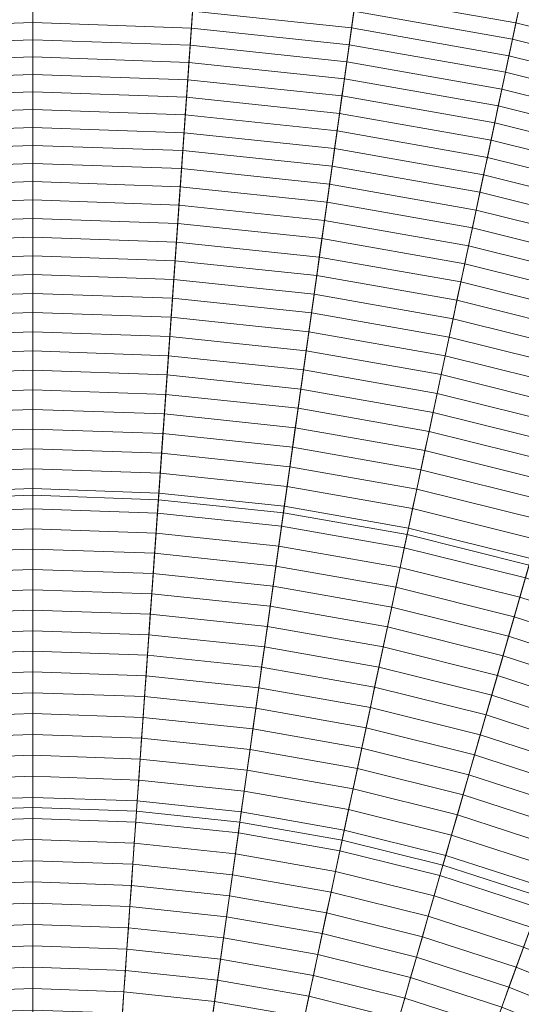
# Model space of a CAD drawing. Header units: centimetres. Extents: x -21.9 to 23.1, y -23 to 22.
# Tile 155 of 191: x 0.5 to 3.9, y 8.2 to 14.8. Entities that reach past the tile are written whole.
import ezdxf

# ---------------------------------------------------------------- set-up
doc = ezdxf.new("R2010")
doc.units = ezdxf.units.CM
doc.header["$LTSCALE"] = 2.54
doc.layers.add('Lucido design-1', color=7, linetype='Continuous')

# ---------------------------------------------------------------- blocks, each defined once
blk = doc.blocks.new('Gruppo-2-1')
at = {"color": 5, "linetype": 'Continuous', "lineweight": 9}
for points in [[(0.5828, 21.98, -1001.3271), (-0.9861, 21.9252, -1001.3271), (-0.2613, 11.5605, -1001.3271), (0.5828, 11.59, -1001.3271)], [(2.1516, 21.9252, -1001.3271), (0.5828, 21.98, -1001.3271), (0.5828, 11.59, -1001.3271), (1.4268, 11.5605, -1001.3271)], [(3.7128, 21.7611, -1001.3271), (2.1516, 21.9252, -1001.3271), (1.4268, 11.5605, -1001.3271), (2.2668, 11.4722, -1001.3271)], [(5.2587, 21.4885, -1001.3271), (3.7128, 21.7611, -1001.3271), (2.2668, 11.4722, -1001.3271), (3.0985, 11.3256, -1001.3271)], [(0.5828, 9.49, -940.4271), (-0.1148, 9.4656, -940.4271), (-0.9591, 21.5391, -940.4271), (0.5828, 21.593, -940.4271)], [(0.5828, 21.593, -1001.3271), (-0.9591, 21.5391, -1001.3271), (-0.2613, 11.5605, -1001.3271), (0.5828, 11.59, -1001.3271)], [(0.5828, 9.49, -940.4271), (-0.1148, 9.4656, -940.4271), (-0.9591, 21.5391, -940.4271), (0.5828, 21.593, -940.4271)], [(1.2803, 9.4656, -940.4271), (0.5828, 9.49, -940.4271), (0.5828, 21.593, -940.4271), (2.1246, 21.5391, -940.4271)], [(2.1246, 21.5391, -1001.3271), (0.5828, 21.593, -1001.3271), (0.5828, 11.59, -1001.3271), (1.4268, 11.5605, -1001.3271)], [(1.2803, 9.4656, -940.4271), (0.5828, 9.49, -940.4271), (0.5828, 21.593, -940.4271), (2.1246, 21.5391, -940.4271)], [(1.9745, 9.3927, -940.4271), (1.2803, 9.4656, -940.4271), (2.1246, 21.5391, -940.4271), (3.6589, 21.3779, -940.4271)], [(1.9745, 9.3927, -940.4271), (1.2803, 9.4656, -940.4271), (2.1246, 21.5391, -940.4271), (3.6589, 21.3779, -940.4271)], [(3.6589, 21.3779, -1001.3271), (2.1246, 21.5391, -1001.3271), (1.4268, 11.5605, -1001.3271), (2.2668, 11.4722, -1001.3271)], [(6.7818, 21.1088, -1001.3271), (5.2587, 21.4885, -1001.3271), (3.0985, 11.3256, -1001.3271), (3.918, 11.1213, -1001.3271)], [(2.6619, 9.2715, -940.4271), (1.9745, 9.3927, -940.4271), (3.6589, 21.3779, -940.4271), (5.1782, 21.11, -940.4271)], [(2.6619, 9.2715, -940.4271), (1.9745, 9.3927, -940.4271), (3.6589, 21.3779, -940.4271), (5.1782, 21.11, -940.4271)], [(5.1782, 21.11, -1001.3271), (3.6589, 21.3779, -1001.3271), (2.2668, 11.4722, -1001.3271), (3.0985, 11.3256, -1001.3271)], [(0.5828, 11.59, -1010.9271), (-0.2613, 11.5605, -1010.9271), (-0.9303, 21.1284, -1010.9271), (0.5828, 21.1812, -1010.9271)], [(1.4268, 11.5605, -1010.9271), (0.5828, 11.59, -1010.9271), (0.5828, 21.1812, -1010.9271), (2.0959, 21.1284, -1010.9271)], [(2.2668, 11.4722, -1010.9271), (1.4268, 11.5605, -1010.9271), (2.0959, 21.1284, -1010.9271), (3.6016, 20.9701, -1010.9271)], [(3.3391, 9.1026, -940.4271), (2.6619, 9.2715, -940.4271), (5.1782, 21.11, -940.4271), (6.6752, 20.7367, -940.4271)], [(3.3391, 9.1026, -940.4271), (2.6619, 9.2715, -940.4271), (5.1782, 21.11, -940.4271), (6.6752, 20.7367, -940.4271)], [(6.6752, 20.7367, -1001.3271), (5.1782, 21.11, -1001.3271), (3.0985, 11.3256, -1001.3271), (3.918, 11.1213, -1001.3271)], [(3.0985, 11.3256, -1010.9271), (2.2668, 11.4722, -1010.9271), (3.6016, 20.9701, -1010.9271), (5.0926, 20.7072, -1010.9271)], [(4.003, 8.8869, -940.4271), (3.3391, 9.1026, -940.4271), (6.6752, 20.7367, -940.4271), (8.1424, 20.26, -940.4271)], [(4.003, 8.8869, -940.4271), (3.3391, 9.1026, -940.4271), (6.6752, 20.7367, -940.4271), (8.1424, 20.26, -940.4271)], [(3.918, 11.1213, -1010.9271), (3.0985, 11.3256, -1010.9271), (5.0926, 20.7072, -1010.9271), (6.5617, 20.3409, -1010.9271)], [(3.853, 14.8751, -932.8132), (2.7718, 15.0657, -932.8132), (2.7563, 14.9558, -932.9065), (3.8299, 14.7665, -932.9065)], [(4.9485, 14.7152, -932.7187), (3.8758, 14.9827, -932.7187), (3.853, 14.8751, -932.8132), (4.9182, 14.6095, -932.8132)], [(2.7407, 14.8448, -932.9985), (1.6644, 14.9579, -932.9985), (1.6565, 14.8451, -933.0893), (2.725, 14.7328, -933.0893)], [(3.8299, 14.7665, -932.9065), (2.7563, 14.9558, -932.9065), (2.7407, 14.8448, -932.9985), (3.8066, 14.6568, -932.9985)], [(0.5828, 14.8826, -933.0893), (-0.491, 14.8451, -933.0893), (-0.483, 14.7313, -933.1788), (0.5828, 14.7685, -933.1788)], [(1.6565, 14.8451, -933.0893), (0.5828, 14.8826, -933.0893), (0.5828, 14.7685, -933.1788), (1.6485, 14.7313, -933.1788)], [(2.725, 14.7328, -933.0893), (1.6565, 14.8451, -933.0893), (1.6485, 14.7313, -933.1788), (2.7091, 14.6198, -933.1788)], [(3.8066, 14.6568, -932.9985), (2.7407, 14.8448, -932.9985), (2.725, 14.7328, -933.0893), (3.7831, 14.5462, -933.0893)], [(4.9182, 14.6095, -932.8132), (3.853, 14.8751, -932.8132), (3.8299, 14.7665, -932.9065), (4.8876, 14.5027, -932.9065)], [(0.5828, 14.7685, -933.1788), (-0.483, 14.7313, -933.1788), (-0.475, 14.6165, -933.2671), (0.5828, 14.6535, -933.2671)], [(1.6485, 14.7313, -933.1788), (0.5828, 14.7685, -933.1788), (0.5828, 14.6535, -933.2671), (1.6405, 14.6165, -933.2671)], [(4.8876, 14.5027, -932.9065), (3.8299, 14.7665, -932.9065), (3.8066, 14.6568, -932.9985), (4.8567, 14.395, -932.9985)], [(2.7091, 14.6198, -933.1788), (1.6485, 14.7313, -933.1788), (1.6405, 14.6165, -933.2671), (2.6931, 14.5059, -933.2671)], [(3.7831, 14.5462, -933.0893), (2.725, 14.7328, -933.0893), (2.7091, 14.6198, -933.1788), (3.7593, 14.4347, -933.1788)], [(0.5828, 14.6535, -933.2671), (-0.475, 14.6165, -933.2671), (-0.4669, 14.5008, -933.3541), (0.5828, 14.5374, -933.3541)], [(1.6405, 14.6165, -933.2671), (0.5828, 14.6535, -933.2671), (0.5828, 14.5374, -933.3541), (1.6324, 14.5008, -933.3541)], [(4.8567, 14.395, -932.9985), (3.8066, 14.6568, -932.9985), (3.7831, 14.5462, -933.0893), (4.8255, 14.2863, -933.0893)], [(2.6931, 14.5059, -933.2671), (1.6405, 14.6165, -933.2671), (1.6324, 14.5008, -933.3541), (2.677, 14.391, -933.3541)], [(3.7593, 14.4347, -933.1788), (2.7091, 14.6198, -933.1788), (2.6931, 14.5059, -933.2671), (3.7354, 14.3221, -933.2671)], [(0.5828, 14.5374, -933.3541), (-0.4669, 14.5008, -933.3541), (-0.4587, 14.3841, -933.4398), (0.5828, 14.4205, -933.4398)], [(1.6324, 14.5008, -933.3541), (0.5828, 14.5374, -933.3541), (0.5828, 14.4205, -933.4398), (1.6243, 14.3841, -933.4398)], [(2.677, 14.391, -933.3541), (1.6324, 14.5008, -933.3541), (1.6243, 14.3841, -933.4398), (2.6607, 14.2752, -933.4398)], [(3.7354, 14.3221, -933.2671), (2.6931, 14.5059, -933.2671), (2.677, 14.391, -933.3541), (3.7113, 14.2086, -933.3541)], [(4.8255, 14.2863, -933.0893), (3.7831, 14.5462, -933.0893), (3.7593, 14.4347, -933.1788), (4.7941, 14.1767, -933.1788)], [(4.7941, 14.1767, -933.1788), (3.7593, 14.4347, -933.1788), (3.7354, 14.3221, -933.2671), (4.7624, 14.0661, -933.2671)], [(0.5828, 14.4205, -933.4398), (-0.4587, 14.3841, -933.4398), (-0.4505, 14.2664, -933.5242), (0.5828, 14.3025, -933.5242)], [(1.6243, 14.3841, -933.4398), (0.5828, 14.4205, -933.4398), (0.5828, 14.3025, -933.5242), (1.616, 14.2664, -933.5242)], [(2.6607, 14.2752, -933.4398), (1.6243, 14.3841, -933.4398), (1.616, 14.2664, -933.5242), (2.6443, 14.1584, -933.5242)], [(3.7113, 14.2086, -933.3541), (2.677, 14.391, -933.3541), (2.6607, 14.2752, -933.4398), (3.687, 14.0942, -933.4398)], [(0.5828, 14.3025, -933.5242), (-0.4505, 14.2664, -933.5242), (-0.4422, 14.1479, -933.6073), (0.5828, 14.1837, -933.6073)], [(1.616, 14.2664, -933.5242), (0.5828, 14.3025, -933.5242), (0.5828, 14.1837, -933.6073), (1.6077, 14.1479, -933.6073)], [(4.7624, 14.0661, -933.2671), (3.7354, 14.3221, -933.2671), (3.7113, 14.2086, -933.3541), (4.7304, 13.9545, -933.3541)], [(2.6443, 14.1584, -933.5242), (1.616, 14.2664, -933.5242), (1.6077, 14.1479, -933.6073), (2.6277, 14.0407, -933.6073)], [(3.687, 14.0942, -933.4398), (2.6607, 14.2752, -933.4398), (2.6443, 14.1584, -933.5242), (3.6625, 13.9788, -933.5242)], [(0.5828, 14.1837, -933.6073), (-0.4422, 14.1479, -933.6073), (-0.4339, 14.0284, -933.689), (0.5828, 14.0639, -933.689)], [(1.6077, 14.1479, -933.6073), (0.5828, 14.1837, -933.6073), (0.5828, 14.0639, -933.689), (1.5994, 14.0284, -933.689)], [(4.7304, 13.9545, -933.3541), (3.7113, 14.2086, -933.3541), (3.687, 14.0942, -933.4398), (4.6982, 13.8421, -933.4398)], [(2.6277, 14.0407, -933.6073), (1.6077, 14.1479, -933.6073), (1.5994, 14.0284, -933.689), (2.6111, 13.9221, -933.689)], [(3.6625, 13.9788, -933.5242), (2.6443, 14.1584, -933.5242), (2.6277, 14.0407, -933.6073), (3.6377, 13.8626, -933.6073)], [(0.5828, 14.0639, -933.689), (-0.4339, 14.0284, -933.689), (-0.4254, 13.908, -933.7694), (0.5828, 13.9432, -933.7694)], [(1.5994, 14.0284, -933.689), (0.5828, 14.0639, -933.689), (0.5828, 13.9432, -933.7694), (1.591, 13.908, -933.7694)], [(3.6377, 13.8626, -933.6073), (2.6277, 14.0407, -933.6073), (2.6111, 13.9221, -933.689), (3.6128, 13.7454, -933.689)], [(4.6982, 13.8421, -933.4398), (3.687, 14.0942, -933.4398), (3.6625, 13.9788, -933.5242), (4.6656, 13.7287, -933.5242)], [(2.6111, 13.9221, -933.689), (1.5994, 14.0284, -933.689), (1.591, 13.908, -933.7694), (2.5943, 13.8026, -933.7694)], [(4.6656, 13.7287, -933.5242), (3.6625, 13.9788, -933.5242), (3.6377, 13.8626, -933.6073), (4.6329, 13.6145, -933.6073)], [(0.5828, 13.9432, -933.7694), (-0.4254, 13.908, -933.7694), (-0.417, 13.7868, -933.8485), (0.5828, 13.8217, -933.8485)], [(1.591, 13.908, -933.7694), (0.5828, 13.9432, -933.7694), (0.5828, 13.8217, -933.8485), (1.5825, 13.7868, -933.8485)], [(2.5943, 13.8026, -933.7694), (1.591, 13.908, -933.7694), (1.5825, 13.7868, -933.8485), (2.5773, 13.6822, -933.8485)], [(3.6128, 13.7454, -933.689), (2.6111, 13.9221, -933.689), (2.5943, 13.8026, -933.7694), (3.5878, 13.6274, -933.7694)], [(4.6329, 13.6145, -933.6073), (3.6377, 13.8626, -933.6073), (3.6128, 13.7454, -933.689), (4.5999, 13.4993, -933.689)], [(0.5828, 13.8217, -933.8485), (-0.417, 13.7868, -933.8485), (-0.4084, 13.6646, -933.9263), (0.5828, 13.6993, -933.9263)], [(1.5825, 13.7868, -933.8485), (0.5828, 13.8217, -933.8485), (0.5828, 13.6993, -933.9263), (1.574, 13.6646, -933.9263)], [(2.5773, 13.6822, -933.8485), (1.5825, 13.7868, -933.8485), (1.574, 13.6646, -933.9263), (2.5603, 13.561, -933.9263)], [(3.5878, 13.6274, -933.7694), (2.5943, 13.8026, -933.7694), (2.5773, 13.6822, -933.8485), (3.5625, 13.5085, -933.8485)], [(4.5999, 13.4993, -933.689), (3.6128, 13.7454, -933.689), (3.5878, 13.6274, -933.7694), (4.5666, 13.3833, -933.7694)], [(0.5828, 13.6993, -933.9263), (-0.4084, 13.6646, -933.9263), (-0.3998, 13.5417, -934.0026), (0.5828, 13.576, -934.0026)], [(1.574, 13.6646, -933.9263), (0.5828, 13.6993, -933.9263), (0.5828, 13.576, -934.0026), (1.5654, 13.5417, -934.0026)], [(2.5603, 13.561, -933.9263), (1.574, 13.6646, -933.9263), (1.5654, 13.5417, -934.0026), (2.5432, 13.4389, -934.0026)], [(3.5625, 13.5085, -933.8485), (2.5773, 13.6822, -933.8485), (2.5603, 13.561, -933.9263), (3.537, 13.3887, -933.9263)], [(0.5828, 13.576, -934.0026), (-0.3998, 13.5417, -934.0026), (-0.3912, 13.4179, -934.0776), (0.5828, 13.4519, -934.0776)], [(1.5654, 13.5417, -934.0026), (0.5828, 13.576, -934.0026), (0.5828, 13.4519, -934.0776), (1.5567, 13.4179, -934.0776)], [(4.5666, 13.3833, -933.7694), (3.5878, 13.6274, -933.7694), (3.5625, 13.5085, -933.8485), (4.5331, 13.2665, -933.8485)], [(2.5432, 13.4389, -934.0026), (1.5654, 13.5417, -934.0026), (1.5567, 13.4179, -934.0776), (2.5259, 13.316, -934.0776)], [(3.537, 13.3887, -933.9263), (2.5603, 13.561, -933.9263), (2.5432, 13.4389, -934.0026), (3.5114, 13.2682, -934.0026)], [(4.5331, 13.2665, -933.8485), (3.5625, 13.5085, -933.8485), (3.537, 13.3887, -933.9263), (4.4994, 13.1488, -933.9263)], [(0.5828, 13.4519, -934.0776), (-0.3912, 13.4179, -934.0776), (-0.3825, 13.2932, -934.1512), (0.5828, 13.3269, -934.1512)], [(1.5567, 13.4179, -934.0776), (0.5828, 13.4519, -934.0776), (0.5828, 13.3269, -934.1512), (1.548, 13.2932, -934.1512)], [(2.5259, 13.316, -934.0776), (1.5567, 13.4179, -934.0776), (1.548, 13.2932, -934.1512), (2.5085, 13.1923, -934.1512)], [(3.5114, 13.2682, -934.0026), (2.5432, 13.4389, -934.0026), (2.5259, 13.316, -934.0776), (3.4856, 13.1468, -934.0776)], [(4.4994, 13.1488, -933.9263), (3.537, 13.3887, -933.9263), (3.5114, 13.2682, -934.0026), (4.4654, 13.0303, -934.0026)], [(0.5828, 13.3269, -934.1512), (-0.3825, 13.2932, -934.1512), (-0.3737, 13.1678, -934.2235), (0.5828, 13.2012, -934.2235)], [(1.548, 13.2932, -934.1512), (0.5828, 13.3269, -934.1512), (0.5828, 13.2012, -934.2235), (1.5392, 13.1678, -934.2235)], [(3.4856, 13.1468, -934.0776), (2.5259, 13.316, -934.0776), (2.5085, 13.1923, -934.1512), (3.4596, 13.0246, -934.1512)], [(2.5085, 13.1923, -934.1512), (1.548, 13.2932, -934.1512), (1.5392, 13.1678, -934.2235), (2.491, 13.0678, -934.2235)], [(4.4654, 13.0303, -934.0026), (3.5114, 13.2682, -934.0026), (3.4856, 13.1468, -934.0776), (4.4312, 12.911, -934.0776)], [(0.5828, 13.2012, -934.2235), (-0.3737, 13.1678, -934.2235), (-0.3649, 13.0416, -934.2943), (0.5828, 13.0747, -934.2943)], [(1.5392, 13.1678, -934.2235), (0.5828, 13.2012, -934.2235), (0.5828, 13.0747, -934.2943), (1.5304, 13.0416, -934.2943)], [(3.4596, 13.0246, -934.1512), (2.5085, 13.1923, -934.1512), (2.491, 13.0678, -934.2235), (3.4335, 12.9016, -934.2235)], [(2.491, 13.0678, -934.2235), (1.5392, 13.1678, -934.2235), (1.5304, 13.0416, -934.2943), (2.4734, 12.9424, -934.2943)], [(4.4312, 12.911, -934.0776), (3.4856, 13.1468, -934.0776), (3.4596, 13.0246, -934.1512), (4.3967, 12.7909, -934.1512)], [(0.5828, 13.0747, -934.2943), (-0.3649, 13.0416, -934.2943), (-0.356, 12.9146, -934.3637), (0.5828, 12.9473, -934.3637)], [(1.5304, 13.0416, -934.2943), (0.5828, 13.0747, -934.2943), (0.5828, 12.9473, -934.3637), (1.5215, 12.9146, -934.3637)], [(3.4335, 12.9016, -934.2235), (2.491, 13.0678, -934.2235), (2.4734, 12.9424, -934.2943), (3.4072, 12.7778, -934.2943)], [(2.4734, 12.9424, -934.2943), (1.5304, 13.0416, -934.2943), (1.5215, 12.9146, -934.3637), (2.4557, 12.8164, -934.3637)], [(4.3967, 12.7909, -934.1512), (3.4596, 13.0246, -934.1512), (3.4335, 12.9016, -934.2235), (4.3621, 12.67, -934.2235)], [(0.5828, 12.9473, -934.3637), (-0.356, 12.9146, -934.3637), (-0.347, 12.7868, -934.4318), (0.5828, 12.8193, -934.4318)], [(1.5215, 12.9146, -934.3637), (0.5828, 12.9473, -934.3637), (0.5828, 12.8193, -934.4318), (1.5126, 12.7868, -934.4318)], [(2.4557, 12.8164, -934.3637), (1.5215, 12.9146, -934.3637), (1.5126, 12.7868, -934.4318), (2.4378, 12.6895, -934.4318)], [(3.4072, 12.7778, -934.2943), (2.4734, 12.9424, -934.2943), (2.4557, 12.8164, -934.3637), (3.3807, 12.6533, -934.3637)], [(4.3621, 12.67, -934.2235), (3.4335, 12.9016, -934.2235), (3.4072, 12.7778, -934.2943), (4.3272, 12.5484, -934.2943)], [(0.5828, 12.8193, -934.4318), (-0.347, 12.7868, -934.4318), (-0.3381, 12.6583, -934.4984), (0.5828, 12.6904, -934.4984)], [(1.5126, 12.7868, -934.4318), (0.5828, 12.8193, -934.4318), (0.5828, 12.6904, -934.4984), (1.5036, 12.6583, -934.4984)], [(2.4378, 12.6895, -934.4318), (1.5126, 12.7868, -934.4318), (1.5036, 12.6583, -934.4984), (2.4199, 12.562, -934.4984)], [(3.3807, 12.6533, -934.3637), (2.4557, 12.8164, -934.3637), (2.4378, 12.6895, -934.4318), (3.3541, 12.528, -934.4318)], [(4.3272, 12.5484, -934.2943), (3.4072, 12.7778, -934.2943), (3.3807, 12.6533, -934.3637), (4.2921, 12.426, -934.3637)], [(0.5828, 12.6904, -934.4984), (-0.3381, 12.6583, -934.4984), (-0.329, 12.529, -934.5635), (0.5828, 12.5609, -934.5635)], [(1.5036, 12.6583, -934.4984), (0.5828, 12.6904, -934.4984), (0.5828, 12.5609, -934.5635), (1.4945, 12.529, -934.5635)], [(2.4199, 12.562, -934.4984), (1.5036, 12.6583, -934.4984), (1.4945, 12.529, -934.5635), (2.4019, 12.4337, -934.5635)], [(3.3541, 12.528, -934.4318), (2.4378, 12.6895, -934.4318), (2.4199, 12.562, -934.4984), (3.3273, 12.402, -934.4984)], [(4.2921, 12.426, -934.3637), (3.3807, 12.6533, -934.3637), (3.3541, 12.528, -934.4318), (4.2568, 12.3029, -934.4318)], [(0.5828, 12.5609, -934.5635), (-0.329, 12.529, -934.5635), (-0.3199, 12.3991, -934.6272), (0.5828, 12.4306, -934.6272)], [(1.4945, 12.529, -934.5635), (0.5828, 12.5609, -934.5635), (0.5828, 12.4306, -934.6272), (1.4855, 12.3991, -934.6272)], [(2.4019, 12.4337, -934.5635), (1.4945, 12.529, -934.5635), (1.4855, 12.3991, -934.6272), (2.3837, 12.3047, -934.6272)], [(3.3273, 12.402, -934.4984), (2.4199, 12.562, -934.4984), (2.4019, 12.4337, -934.5635), (3.3004, 12.2753, -934.5635)], [(4.2568, 12.3029, -934.4318), (3.3541, 12.528, -934.4318), (3.3273, 12.402, -934.4984), (4.2213, 12.1791, -934.4984)], [(0.5828, 12.4306, -934.6272), (-0.3199, 12.3991, -934.6272), (-0.3108, 12.2685, -934.6895), (0.5828, 12.2997, -934.6895)], [(1.4855, 12.3991, -934.6272), (0.5828, 12.4306, -934.6272), (0.5828, 12.2997, -934.6895), (1.4763, 12.2685, -934.6895)], [(2.3837, 12.3047, -934.6272), (1.4855, 12.3991, -934.6272), (1.4763, 12.2685, -934.6895), (2.3655, 12.175, -934.6895)], [(3.3004, 12.2753, -934.5635), (2.4019, 12.4337, -934.5635), (2.3837, 12.3047, -934.6272), (3.2733, 12.1478, -934.6272)], [(4.2213, 12.1791, -934.4984), (3.3273, 12.402, -934.4984), (3.3004, 12.2753, -934.5635), (4.1856, 12.0545, -934.5635)], [(0.5828, 12.2997, -934.6895), (-0.3108, 12.2685, -934.6895), (-0.3016, 12.1371, -934.7503), (0.5828, 12.168, -934.7503)], [(1.4763, 12.2685, -934.6895), (0.5828, 12.2997, -934.6895), (0.5828, 12.168, -934.7503), (1.4671, 12.1371, -934.7503)], [(2.3655, 12.175, -934.6895), (1.4763, 12.2685, -934.6895), (1.4671, 12.1371, -934.7503), (2.3472, 12.0446, -934.7503)], [(3.2733, 12.1478, -934.6272), (2.3837, 12.3047, -934.6272), (2.3655, 12.175, -934.6895), (3.246, 12.0197, -934.6895)], [(4.1856, 12.0545, -934.5635), (3.3004, 12.2753, -934.5635), (3.2733, 12.1478, -934.6272), (4.1497, 11.9293, -934.6272)], [(0.5828, 12.168, -934.7503), (-0.3016, 12.1371, -934.7503), (-0.2924, 12.0051, -934.8097), (0.5828, 12.0357, -934.8097)], [(1.4671, 12.1371, -934.7503), (0.5828, 12.168, -934.7503), (0.5828, 12.0357, -934.8097), (1.4579, 12.0051, -934.8097)], [(2.3472, 12.0446, -934.7503), (1.4671, 12.1371, -934.7503), (1.4579, 12.0051, -934.8097), (2.3288, 11.9136, -934.8097)], [(3.246, 12.0197, -934.6895), (2.3655, 12.175, -934.6895), (2.3472, 12.0446, -934.7503), (3.2187, 11.891, -934.7503)], [(4.1497, 11.9293, -934.6272), (3.2733, 12.1478, -934.6272), (3.246, 12.0197, -934.6895), (4.1136, 11.8034, -934.6895)], [(0.5828, 12.0357, -934.8097), (-0.2924, 12.0051, -934.8097), (-0.2831, 11.8725, -934.8676), (0.5828, 11.9027, -934.8676)], [(1.4579, 12.0051, -934.8097), (0.5828, 12.0357, -934.8097), (0.5828, 11.9027, -934.8676), (1.4486, 11.8725, -934.8676)], [(2.3288, 11.9136, -934.8097), (1.4579, 12.0051, -934.8097), (1.4486, 11.8725, -934.8676), (2.3103, 11.7819, -934.8676)], [(3.2187, 11.891, -934.7503), (2.3472, 12.0446, -934.7503), (2.3288, 11.9136, -934.8097), (3.1912, 11.7616, -934.8097)], [(4.1136, 11.8034, -934.6895), (3.246, 12.0197, -934.6895), (3.2187, 11.891, -934.7503), (4.0773, 11.6769, -934.7503)], [(0.5828, 11.9027, -934.8676), (-0.2831, 11.8725, -934.8676), (-0.2738, 11.7392, -934.924), (0.5828, 11.7692, -934.924)], [(1.4486, 11.8725, -934.8676), (0.5828, 11.9027, -934.8676), (0.5828, 11.7692, -934.924), (1.4393, 11.7392, -934.924)], [(2.3103, 11.7819, -934.8676), (1.4486, 11.8725, -934.8676), (1.4393, 11.7392, -934.924), (2.2917, 11.6497, -934.924)], [(3.1912, 11.7616, -934.8097), (2.3288, 11.9136, -934.8097), (2.3103, 11.7819, -934.8676), (3.1635, 11.6315, -934.8676)], [(4.0773, 11.6769, -934.7503), (3.2187, 11.891, -934.7503), (3.1912, 11.7616, -934.8097), (4.0408, 11.5497, -934.8097)], [(0.5828, 11.7692, -934.924), (-0.2738, 11.7392, -934.924), (-0.2644, 11.6054, -934.9789), (0.5828, 11.6349, -934.9789)], [(1.4393, 11.7392, -934.924), (0.5828, 11.7692, -934.924), (0.5828, 11.6349, -934.9789), (1.43, 11.6054, -934.9789)], [(2.2917, 11.6497, -934.924), (1.4393, 11.7392, -934.924), (1.43, 11.6054, -934.9789), (2.273, 11.5168, -934.9789)], [(3.1635, 11.6315, -934.8676), (2.3103, 11.7819, -934.8676), (2.2917, 11.6497, -934.924), (3.1357, 11.5008, -934.924)], [(4.0408, 11.5497, -934.8097), (3.1912, 11.7616, -934.8097), (3.1635, 11.6315, -934.8676), (4.0042, 11.4219, -934.8676)], [(0.5828, 11.6349, -934.9789), (-0.2644, 11.6054, -934.9789), (-0.255, 11.4709, -935.0324), (0.5828, 11.5001, -935.0324)], [(0.5828, 11.59, -1001.3271), (-0.2613, 11.5605, -1001.3271), (-0.2613, 11.5605, -1010.9271), (0.5828, 11.59, -1010.9271)], [(0.5828, 11.59, -1003.3271), (-0.2613, 11.5605, -1003.3271), (-0.1148, 9.4656, -1003.3271), (0.5828, 9.49, -1003.3271)], [(0.5828, 11.59, -1001.3271), (-0.2613, 11.5605, -1001.3271), (-0.2613, 11.5605, -1003.3271), (0.5828, 11.59, -1003.3271)], [(1.43, 11.6054, -934.9789), (0.5828, 11.6349, -934.9789), (0.5828, 11.5001, -935.0324), (1.4205, 11.4709, -935.0324)], [(1.4268, 11.5605, -1001.3271), (0.5828, 11.59, -1001.3271), (0.5828, 11.59, -1010.9271), (1.4268, 11.5605, -1010.9271)], [(1.4268, 11.5605, -1003.3271), (0.5828, 11.59, -1003.3271), (0.5828, 9.49, -1003.3271), (1.2803, 9.4656, -1003.3271)], [(1.4268, 11.5605, -1001.3271), (0.5828, 11.59, -1001.3271), (0.5828, 11.59, -1003.3271), (1.4268, 11.5605, -1003.3271)], [(2.273, 11.5168, -934.9789), (1.43, 11.6054, -934.9789), (1.4205, 11.4709, -935.0324), (2.2543, 11.3833, -935.0324)], [(3.1357, 11.5008, -934.924), (2.2917, 11.6497, -934.924), (2.273, 11.5168, -934.9789), (3.1078, 11.3695, -934.9789)], [(4.0042, 11.4219, -934.8676), (3.1635, 11.6315, -934.8676), (3.1357, 11.5008, -934.924), (3.9674, 11.2935, -934.924)], [(2.2668, 11.4722, -1003.3271), (1.4268, 11.5605, -1003.3271), (1.2803, 9.4656, -1003.3271), (1.9745, 9.3927, -1003.3271)], [(2.2668, 11.4722, -1001.3271), (1.4268, 11.5605, -1001.3271), (1.4268, 11.5605, -1010.9271), (2.2668, 11.4722, -1010.9271)], [(2.2668, 11.4722, -1001.3271), (1.4268, 11.5605, -1001.3271), (1.4268, 11.5605, -1003.3271), (2.2668, 11.4722, -1003.3271)], [(0.5828, 11.5001, -935.0324), (-0.255, 11.4709, -935.0324), (-0.2456, 11.3358, -935.0843), (0.5828, 11.3647, -935.0843)], [(1.4205, 11.4709, -935.0324), (0.5828, 11.5001, -935.0324), (0.5828, 11.3647, -935.0843), (1.4111, 11.3358, -935.0843)], [(2.2543, 11.3833, -935.0324), (1.4205, 11.4709, -935.0324), (1.4111, 11.3358, -935.0843), (2.2354, 11.2492, -935.0843)], [(3.0985, 11.3256, -1003.3271), (2.2668, 11.4722, -1003.3271), (1.9745, 9.3927, -1003.3271), (2.6619, 9.2715, -1003.3271)], [(3.1078, 11.3695, -934.9789), (2.273, 11.5168, -934.9789), (2.2543, 11.3833, -935.0324), (3.0798, 11.2377, -935.0324)], [(3.0985, 11.3256, -1001.3271), (2.2668, 11.4722, -1001.3271), (2.2668, 11.4722, -1010.9271), (3.0985, 11.3256, -1010.9271)], [(3.0985, 11.3256, -1001.3271), (2.2668, 11.4722, -1001.3271), (2.2668, 11.4722, -1003.3271), (3.0985, 11.3256, -1003.3271)], [(3.9674, 11.2935, -934.924), (3.1357, 11.5008, -934.924), (3.1078, 11.3695, -934.9789), (3.9304, 11.1645, -934.9789)], [(0.5828, 11.3647, -935.0843), (-0.2456, 11.3358, -935.0843), (-0.2361, 11.2002, -935.1347), (0.5828, 11.2288, -935.1347)], [(1.4111, 11.3358, -935.0843), (0.5828, 11.3647, -935.0843), (0.5828, 11.2288, -935.1347), (1.4016, 11.2002, -935.1347)], [(2.2354, 11.2492, -935.0843), (1.4111, 11.3358, -935.0843), (1.4016, 11.2002, -935.1347), (2.2165, 11.1145, -935.1347)], [(3.0798, 11.2377, -935.0324), (2.2543, 11.3833, -935.0324), (2.2354, 11.2492, -935.0843), (3.0517, 11.1053, -935.0843)], [(3.918, 11.1213, -1003.3271), (3.0985, 11.3256, -1003.3271), (2.6619, 9.2715, -1003.3271), (3.3391, 9.1026, -1003.3271)], [(3.9304, 11.1645, -934.9789), (3.1078, 11.3695, -934.9789), (3.0798, 11.2377, -935.0324), (3.8932, 11.0349, -935.0324)], [(3.918, 11.1213, -1001.3271), (3.0985, 11.3256, -1001.3271), (3.0985, 11.3256, -1010.9271), (3.918, 11.1213, -1010.9271)], [(3.918, 11.1213, -1001.3271), (3.0985, 11.3256, -1001.3271), (3.0985, 11.3256, -1003.3271), (3.918, 11.1213, -1003.3271)], [(0.5828, 11.2288, -935.1347), (-0.2361, 11.2002, -935.1347), (-0.2266, 11.064, -935.1837), (0.5828, 11.0923, -935.1837)], [(1.4016, 11.2002, -935.1347), (0.5828, 11.2288, -935.1347), (0.5828, 11.0923, -935.1837), (1.3921, 11.064, -935.1837)], [(2.2165, 11.1145, -935.1347), (1.4016, 11.2002, -935.1347), (1.3921, 11.064, -935.1837), (2.1975, 10.9794, -935.1837)], [(3.0517, 11.1053, -935.0843), (2.2354, 11.2492, -935.0843), (2.2165, 11.1145, -935.1347), (3.0234, 10.9723, -935.1347)], [(3.8932, 11.0349, -935.0324), (3.0798, 11.2377, -935.0324), (3.0517, 11.1053, -935.0843), (3.8559, 10.9047, -935.0843)], [(0.5828, 11.0923, -935.1837), (-0.2266, 11.064, -935.1837), (-0.217, 10.9273, -935.2311), (0.5828, 10.9552, -935.2311)], [(1.3921, 11.064, -935.1837), (0.5828, 11.0923, -935.1837), (0.5828, 10.9552, -935.2311), (1.3825, 10.9273, -935.2311)], [(2.1975, 10.9794, -935.1837), (1.3921, 11.064, -935.1837), (1.3825, 10.9273, -935.2311), (2.1784, 10.8436, -935.2311)], [(3.0234, 10.9723, -935.1347), (2.2165, 11.1145, -935.1347), (2.1975, 10.9794, -935.1837), (2.995, 10.8387, -935.1837)], [(3.8559, 10.9047, -935.0843), (3.0517, 11.1053, -935.0843), (3.0234, 10.9723, -935.1347), (3.8184, 10.774, -935.1347)], [(4.7212, 10.8603, -1003.3271), (3.918, 11.1213, -1003.3271), (3.3391, 9.1026, -1003.3271), (4.003, 8.8869, -1003.3271)], [(4.6905, 10.7758, -935.0324), (3.8932, 11.0349, -935.0324), (3.8559, 10.9047, -935.0843), (4.6442, 10.6486, -935.0843)], [(0.5828, 10.9552, -935.2311), (-0.217, 10.9273, -935.2311), (-0.2074, 10.7901, -935.277), (0.5828, 10.8177, -935.277)], [(1.3825, 10.9273, -935.2311), (0.5828, 10.9552, -935.2311), (0.5828, 10.8177, -935.277), (1.3729, 10.7901, -935.277)], [(2.1784, 10.8436, -935.2311), (1.3825, 10.9273, -935.2311), (1.3729, 10.7901, -935.277), (2.1593, 10.7074, -935.277)], [(2.995, 10.8387, -935.1837), (2.1975, 10.9794, -935.1837), (2.1784, 10.8436, -935.2311), (2.9665, 10.7047, -935.2311)], [(3.8184, 10.774, -935.1347), (3.0234, 10.9723, -935.1347), (2.995, 10.8387, -935.1837), (3.7808, 10.6428, -935.1837)], [(4.6442, 10.6486, -935.0843), (3.8559, 10.9047, -935.0843), (3.8184, 10.774, -935.1347), (4.5977, 10.5208, -935.1347)], [(0.5828, 10.8177, -935.277), (-0.2074, 10.7901, -935.277), (-0.1978, 10.6523, -935.3213), (0.5828, 10.6796, -935.3213)], [(1.3729, 10.7901, -935.277), (0.5828, 10.8177, -935.277), (0.5828, 10.6796, -935.3213), (1.3633, 10.6523, -935.3213)], [(2.9665, 10.7047, -935.2311), (2.1784, 10.8436, -935.2311), (2.1593, 10.7074, -935.277), (2.9379, 10.5701, -935.277)], [(3.7808, 10.6428, -935.1837), (2.995, 10.8387, -935.1837), (2.9665, 10.7047, -935.2311), (3.743, 10.5111, -935.2311)], [(2.1593, 10.7074, -935.277), (1.3729, 10.7901, -935.277), (1.3633, 10.6523, -935.3213), (2.1401, 10.5707, -935.3213)], [(4.5977, 10.5208, -935.1347), (3.8184, 10.774, -935.1347), (3.7808, 10.6428, -935.1837), (4.551, 10.3926, -935.1837)], [(0.5828, 10.6796, -935.3213), (-0.1978, 10.6523, -935.3213), (-0.1881, 10.5141, -935.3642), (0.5828, 10.5411, -935.3642)], [(1.3633, 10.6523, -935.3213), (0.5828, 10.6796, -935.3213), (0.5828, 10.5411, -935.3642), (1.3536, 10.5141, -935.3642)], [(2.9379, 10.5701, -935.277), (2.1593, 10.7074, -935.277), (2.1401, 10.5707, -935.3213), (2.9092, 10.4351, -935.3213)], [(3.743, 10.5111, -935.2311), (2.9665, 10.7047, -935.2311), (2.9379, 10.5701, -935.277), (3.7051, 10.3788, -935.277)], [(2.1401, 10.5707, -935.3213), (1.3633, 10.6523, -935.3213), (1.3536, 10.5141, -935.3642), (2.1208, 10.4335, -935.3642)], [(4.551, 10.3926, -935.1837), (3.7808, 10.6428, -935.1837), (3.743, 10.5111, -935.2311), (4.5041, 10.2638, -935.2311)], [(0.5828, 10.5411, -935.3642), (-0.1881, 10.5141, -935.3642), (-0.1784, 10.3755, -935.4055), (0.5828, 10.402, -935.4055)], [(1.3536, 10.5141, -935.3642), (0.5828, 10.5411, -935.3642), (0.5828, 10.402, -935.4055), (1.3439, 10.3755, -935.4055)], [(2.9092, 10.4351, -935.3213), (2.1401, 10.5707, -935.3213), (2.1208, 10.4335, -935.3642), (2.8804, 10.2996, -935.3642)], [(3.7051, 10.3788, -935.277), (2.9379, 10.5701, -935.277), (2.9092, 10.4351, -935.3213), (3.667, 10.2461, -935.3213)], [(2.1208, 10.4335, -935.3642), (1.3536, 10.5141, -935.3642), (1.3439, 10.3755, -935.4055), (2.1014, 10.2959, -935.4055)], [(4.5041, 10.2638, -935.2311), (3.743, 10.5111, -935.2311), (3.7051, 10.3788, -935.277), (4.4571, 10.1345, -935.277)], [(0.5828, 10.402, -935.4055), (-0.1784, 10.3755, -935.4055), (-0.1687, 10.2363, -935.4452), (0.5828, 10.2626, -935.4452)], [(1.3439, 10.3755, -935.4055), (0.5828, 10.402, -935.4055), (0.5828, 10.2626, -935.4452), (1.3342, 10.2363, -935.4452)], [(2.8804, 10.2996, -935.3642), (2.1208, 10.4335, -935.3642), (2.1014, 10.2959, -935.4055), (2.8515, 10.1636, -935.4055)], [(3.667, 10.2461, -935.3213), (2.9092, 10.4351, -935.3213), (2.8804, 10.2996, -935.3642), (3.6288, 10.113, -935.3642)], [(2.1014, 10.2959, -935.4055), (1.3439, 10.3755, -935.4055), (1.3342, 10.2363, -935.4452), (2.082, 10.1577, -935.4452)], [(4.4571, 10.1345, -935.277), (3.7051, 10.3788, -935.277), (3.667, 10.2461, -935.3213), (4.4098, 10.0048, -935.3213)], [(0.5828, 10.2626, -935.4452), (-0.1687, 10.2363, -935.4452), (-0.1589, 10.0968, -935.4834), (0.5828, 10.1227, -935.4834)], [(1.3342, 10.2363, -935.4452), (0.5828, 10.2626, -935.4452), (0.5828, 10.1227, -935.4834), (1.3245, 10.0968, -935.4834)], [(2.8515, 10.1636, -935.4055), (2.1014, 10.2959, -935.4055), (2.082, 10.1577, -935.4452), (2.8225, 10.0272, -935.4452)], [(3.6288, 10.113, -935.3642), (2.8804, 10.2996, -935.3642), (2.8515, 10.1636, -935.4055), (3.5905, 9.9793, -935.4055)], [(2.082, 10.1577, -935.4452), (1.3342, 10.2363, -935.4452), (1.3245, 10.0968, -935.4834), (2.0625, 10.0192, -935.4834)], [(4.4098, 10.0048, -935.3213), (3.667, 10.2461, -935.3213), (3.6288, 10.113, -935.3642), (4.3624, 9.8746, -935.3642)], [(2.8225, 10.0272, -935.4452), (2.082, 10.1577, -935.4452), (2.0625, 10.0192, -935.4834), (2.7934, 9.8903, -935.4834)], [(3.5905, 9.9793, -935.4055), (2.8515, 10.1636, -935.4055), (2.8225, 10.0272, -935.4452), (3.5521, 9.8453, -935.4452)], [(0.5828, 10.1227, -935.4834), (-0.1589, 10.0968, -935.4834), (-0.1491, 9.9568, -935.5201), (0.5828, 9.9824, -935.5201)], [(1.3245, 10.0968, -935.4834), (0.5828, 10.1227, -935.4834), (0.5828, 9.9824, -935.5201), (1.3147, 9.9568, -935.5201)], [(2.0625, 10.0192, -935.4834), (1.3245, 10.0968, -935.4834), (1.3147, 9.9568, -935.5201), (2.043, 9.8803, -935.5201)], [(4.3624, 9.8746, -935.3642), (3.6288, 10.113, -935.3642), (3.5905, 9.9793, -935.4055), (4.3149, 9.744, -935.4055)], [(2.7934, 9.8903, -935.4834), (2.0625, 10.0192, -935.4834), (2.043, 9.8803, -935.5201), (2.7643, 9.7531, -935.5201)], [(3.5521, 9.8453, -935.4452), (2.8225, 10.0272, -935.4452), (2.7934, 9.8903, -935.4834), (3.5135, 9.7108, -935.4834)], [(0.5828, 9.9824, -935.5201), (-0.1491, 9.9568, -935.5201), (-0.1393, 9.8165, -935.5552), (0.5828, 9.8417, -935.5552)], [(1.3147, 9.9568, -935.5201), (0.5828, 9.9824, -935.5201), (0.5828, 9.8417, -935.5552), (1.3049, 9.8165, -935.5552)], [(2.043, 9.8803, -935.5201), (1.3147, 9.9568, -935.5201), (1.3049, 9.8165, -935.5552), (2.0234, 9.7409, -935.5552)], [(4.3149, 9.744, -935.4055), (3.5905, 9.9793, -935.4055), (3.5521, 9.8453, -935.4452), (4.2672, 9.6129, -935.4452)], [(2.7643, 9.7531, -935.5201), (2.043, 9.8803, -935.5201), (2.0234, 9.7409, -935.5552), (2.735, 9.6155, -935.5552)], [(3.5135, 9.7108, -935.4834), (2.7934, 9.8903, -935.4834), (2.7643, 9.7531, -935.5201), (3.4749, 9.5759, -935.5201)], [(0.5828, 9.8417, -935.5552), (-0.1393, 9.8165, -935.5552), (-0.1295, 9.6757, -935.5887), (0.5828, 9.7006, -935.5887)], [(1.3049, 9.8165, -935.5552), (0.5828, 9.8417, -935.5552), (0.5828, 9.7006, -935.5887), (1.295, 9.6757, -935.5887)], [(2.0234, 9.7409, -935.5552), (1.3049, 9.8165, -935.5552), (1.295, 9.6757, -935.5887), (2.0038, 9.6012, -935.5887)], [(4.2672, 9.6129, -935.4452), (3.5521, 9.8453, -935.4452), (3.5135, 9.7108, -935.4834), (4.2194, 9.4815, -935.4834)], [(2.735, 9.6155, -935.5552), (2.0234, 9.7409, -935.5552), (2.0038, 9.6012, -935.5887), (2.7057, 9.4775, -935.5887)], [(3.4749, 9.5759, -935.5201), (2.7643, 9.7531, -935.5201), (2.735, 9.6155, -935.5552), (3.4361, 9.4407, -935.5552)], [(0.5828, 9.7006, -935.5887), (-0.1295, 9.6757, -935.5887), (-0.1196, 9.5346, -935.6207), (0.5828, 9.5592, -935.6207)], [(1.295, 9.6757, -935.5887), (0.5828, 9.7006, -935.5887), (0.5828, 9.5592, -935.6207), (1.2852, 9.5346, -935.6207)], [(2.0038, 9.6012, -935.5887), (1.295, 9.6757, -935.5887), (1.2852, 9.5346, -935.6207), (1.9841, 9.4612, -935.6207)], [(4.2194, 9.4815, -935.4834), (3.5135, 9.7108, -935.4834), (3.4749, 9.5759, -935.5201), (4.1714, 9.3496, -935.5201)], [(2.7057, 9.4775, -935.5887), (2.0038, 9.6012, -935.5887), (1.9841, 9.4612, -935.6207), (2.6763, 9.3391, -935.6207)], [(3.4361, 9.4407, -935.5552), (2.735, 9.6155, -935.5552), (2.7057, 9.4775, -935.5887), (3.3972, 9.3051, -935.5887)], [(0.5828, 9.5592, -935.6207), (-0.1196, 9.5346, -935.6207), (-0.1097, 9.3932, -935.6511), (0.5828, 9.4174, -935.6511)], [(1.2852, 9.5346, -935.6207), (0.5828, 9.5592, -935.6207), (0.5828, 9.4174, -935.6511), (1.2753, 9.3932, -935.6511)], [(1.9841, 9.4612, -935.6207), (1.2852, 9.5346, -935.6207), (1.2753, 9.3932, -935.6511), (1.9644, 9.3207, -935.6511)], [(4.1714, 9.3496, -935.5201), (3.4749, 9.5759, -935.5201), (3.4361, 9.4407, -935.5552), (4.1232, 9.2174, -935.5552)], [(0.5828, 9.49, -1003.3271), (-0.1148, 9.4656, -1003.3271), (-0.1148, 9.4656, -940.4271), (0.5828, 9.49, -940.4271)], [(0.5828, 9.49, -941.4271), (-0.1148, 9.4656, -941.4271), (-0.1148, 9.4656, -940.4271), (0.5828, 9.49, -940.4271)], [(0.5828, 6.99, -941.4271), (0.0596, 6.9717, -941.4271), (-0.1148, 9.4656, -941.4271), (0.5828, 9.49, -941.4271)], [(1.2803, 9.4656, -1003.3271), (0.5828, 9.49, -1003.3271), (0.5828, 9.49, -940.4271), (1.2803, 9.4656, -940.4271)], [(1.2803, 9.4656, -941.4271), (0.5828, 9.49, -941.4271), (0.5828, 9.49, -940.4271), (1.2803, 9.4656, -940.4271)], [(1.1059, 6.9717, -941.4271), (0.5828, 6.99, -941.4271), (0.5828, 9.49, -941.4271), (1.2803, 9.4656, -941.4271)], [(3.3972, 9.3051, -935.5887), (2.7057, 9.4775, -935.5887), (2.6763, 9.3391, -935.6207), (3.3582, 9.1691, -935.6207)], [(0.5828, 9.4174, -935.6511), (-0.1097, 9.3932, -935.6511), (-0.0998, 9.2514, -935.6799), (0.5828, 9.2752, -935.6799)], [(1.2753, 9.3932, -935.6511), (0.5828, 9.4174, -935.6511), (0.5828, 9.2752, -935.6799), (1.2653, 9.2514, -935.6799)], [(1.6266, 6.917, -941.4271), (1.1059, 6.9717, -941.4271), (1.2803, 9.4656, -941.4271), (1.9745, 9.3927, -941.4271)], [(1.9745, 9.3927, -1003.3271), (1.2803, 9.4656, -1003.3271), (1.2803, 9.4656, -940.4271), (1.9745, 9.3927, -940.4271)], [(1.9745, 9.3927, -941.4271), (1.2803, 9.4656, -941.4271), (1.2803, 9.4656, -940.4271), (1.9745, 9.3927, -940.4271)], [(2.6763, 9.3391, -935.6207), (1.9841, 9.4612, -935.6207), (1.9644, 9.3207, -935.6511), (2.6468, 9.2004, -935.6511)], [(4.1232, 9.2174, -935.5552), (3.4361, 9.4407, -935.5552), (3.3972, 9.3051, -935.5887), (4.075, 9.0848, -935.5887)], [(1.9644, 9.3207, -935.6511), (1.2753, 9.3932, -935.6511), (1.2653, 9.2514, -935.6799), (1.9446, 9.18, -935.6799)], [(2.1421, 6.8261, -941.4271), (1.6266, 6.917, -941.4271), (1.9745, 9.3927, -941.4271), (2.6619, 9.2715, -941.4271)], [(2.6619, 9.2715, -1003.3271), (1.9745, 9.3927, -1003.3271), (1.9745, 9.3927, -940.4271), (2.6619, 9.2715, -940.4271)], [(2.6619, 9.2715, -941.4271), (1.9745, 9.3927, -941.4271), (1.9745, 9.3927, -940.4271), (2.6619, 9.2715, -940.4271)], [(3.3582, 9.1691, -935.6207), (2.6763, 9.3391, -935.6207), (2.6468, 9.2004, -935.6511), (3.3191, 9.0328, -935.6511)], [(0.5828, 9.2752, -935.6799), (-0.0998, 9.2514, -935.6799), (-0.0899, 9.1093, -935.7072), (0.5828, 9.1328, -935.7072)], [(1.2653, 9.2514, -935.6799), (0.5828, 9.2752, -935.6799), (0.5828, 9.1328, -935.7072), (1.2554, 9.1093, -935.7072)], [(2.6468, 9.2004, -935.6511), (1.9644, 9.3207, -935.6511), (1.9446, 9.18, -935.6799), (2.6172, 9.0614, -935.6799)], [(2.65, 6.6995, -941.4271), (2.1421, 6.8261, -941.4271), (2.6619, 9.2715, -941.4271), (3.3391, 9.1026, -941.4271)], [(3.3391, 9.1026, -1003.3271), (2.6619, 9.2715, -1003.3271), (2.6619, 9.2715, -940.4271), (3.3391, 9.1026, -940.4271)], [(3.3391, 9.1026, -941.4271), (2.6619, 9.2715, -941.4271), (2.6619, 9.2715, -940.4271), (3.3391, 9.1026, -940.4271)], [(4.075, 9.0848, -935.5887), (3.3972, 9.3051, -935.5887), (3.3582, 9.1691, -935.6207), (4.0266, 8.9519, -935.6207)], [(1.9446, 9.18, -935.6799), (1.2653, 9.2514, -935.6799), (1.2554, 9.1093, -935.7072), (1.9248, 9.039, -935.7072)], [(2.6172, 9.0614, -935.6799), (1.9446, 9.18, -935.6799), (1.9248, 9.039, -935.7072), (2.5876, 8.9221, -935.7072)], [(3.3191, 9.0328, -935.6511), (2.6468, 9.2004, -935.6511), (2.6172, 9.0614, -935.6799), (3.2799, 8.8962, -935.6799)], [(4.0266, 8.9519, -935.6207), (3.3582, 9.1691, -935.6207), (3.3191, 9.0328, -935.6511), (3.9781, 8.8187, -935.6511)], [(0.5828, 9.1328, -935.7072), (-0.0899, 9.1093, -935.7072), (-0.0799, 8.9669, -935.7328), (0.5828, 8.9901, -935.7328)], [(1.2554, 9.1093, -935.7072), (0.5828, 9.1328, -935.7072), (0.5828, 8.9901, -935.7328), (1.2455, 8.9669, -935.7328)], [(1.9248, 9.039, -935.7072), (1.2554, 9.1093, -935.7072), (1.2455, 8.9669, -935.7328), (1.9049, 8.8976, -935.7328)], [(3.1479, 6.5377, -941.4271), (2.65, 6.6995, -941.4271), (3.3391, 9.1026, -941.4271), (4.003, 8.8869, -941.4271)], [(4.003, 8.8869, -1003.3271), (3.3391, 9.1026, -1003.3271), (3.3391, 9.1026, -940.4271), (4.003, 8.8869, -940.4271)], [(4.003, 8.8869, -941.4271), (3.3391, 9.1026, -941.4271), (3.3391, 9.1026, -940.4271), (4.003, 8.8869, -940.4271)], [(2.5876, 8.9221, -935.7072), (1.9248, 9.039, -935.7072), (1.9049, 8.8976, -935.7328), (2.5579, 8.7825, -935.7328)], [(3.2799, 8.8962, -935.6799), (2.6172, 9.0614, -935.6799), (2.5876, 8.9221, -935.7072), (3.2407, 8.7593, -935.7072)], [(3.9781, 8.8187, -935.6511), (3.3191, 9.0328, -935.6511), (3.2799, 8.8962, -935.6799), (3.9295, 8.6851, -935.6799)], [(0.5828, 8.9901, -935.7328), (-0.0799, 8.9669, -935.7328), (-0.07, 8.8243, -935.7569), (0.5828, 8.8471, -935.7569)], [(1.2455, 8.9669, -935.7328), (0.5828, 8.9901, -935.7328), (0.5828, 8.8471, -935.7569), (1.2355, 8.8243, -935.7569)], [(1.9049, 8.8976, -935.7328), (1.2455, 8.9669, -935.7328), (1.2355, 8.8243, -935.7569), (1.885, 8.756, -935.7569)], [(2.5579, 8.7825, -935.7328), (1.9049, 8.8976, -935.7328), (1.885, 8.756, -935.7569), (2.5282, 8.6426, -935.7569)], [(3.2407, 8.7593, -935.7072), (2.5876, 8.9221, -935.7072), (2.5579, 8.7825, -935.7328), (3.2013, 8.6221, -935.7328)], [(3.6333, 6.3416, -941.4271), (3.1479, 6.5377, -941.4271), (4.003, 8.8869, -941.4271), (4.6501, 8.6255, -941.4271)], [(3.9295, 8.6851, -935.6799), (3.2799, 8.8962, -935.6799), (3.2407, 8.7593, -935.7072), (3.8808, 8.5513, -935.7072)], [(0.5828, 8.8471, -935.7569), (-0.07, 8.8243, -935.7569), (-0.06, 8.6814, -935.7794), (0.5828, 8.7038, -935.7794)], [(1.2355, 8.8243, -935.7569), (0.5828, 8.8471, -935.7569), (0.5828, 8.7038, -935.7794), (1.2255, 8.6814, -935.7794)], [(1.885, 8.756, -935.7569), (1.2355, 8.8243, -935.7569), (1.2255, 8.6814, -935.7794), (1.8651, 8.6142, -935.7794)], [(2.5282, 8.6426, -935.7569), (1.885, 8.756, -935.7569), (1.8651, 8.6142, -935.7794), (2.4984, 8.5025, -935.7794)], [(3.2013, 8.6221, -935.7328), (2.5579, 8.7825, -935.7328), (2.5282, 8.6426, -935.7569), (3.1619, 8.4846, -935.7569)], [(3.8808, 8.5513, -935.7072), (3.2407, 8.7593, -935.7072), (3.2013, 8.6221, -935.7328), (3.832, 8.4172, -935.7328)], [(0.5828, 8.7038, -935.7794), (-0.06, 8.6814, -935.7794), (-0.05, 8.5382, -935.8003), (0.5828, 8.5603, -935.8003)], [(1.2255, 8.6814, -935.7794), (0.5828, 8.7038, -935.7794), (0.5828, 8.5603, -935.8003), (1.2155, 8.5382, -935.8003)], [(1.8651, 8.6142, -935.7794), (1.2255, 8.6814, -935.7794), (1.2155, 8.5382, -935.8003), (1.8451, 8.4721, -935.8003)], [(2.4984, 8.5025, -935.7794), (1.8651, 8.6142, -935.7794), (1.8451, 8.4721, -935.8003), (2.4686, 8.3621, -935.8003)], [(3.1619, 8.4846, -935.7569), (2.5282, 8.6426, -935.7569), (2.4984, 8.5025, -935.7794), (3.1224, 8.3469, -935.7794)], [(3.832, 8.4172, -935.7328), (3.2013, 8.6221, -935.7328), (3.1619, 8.4846, -935.7569), (3.7831, 8.2828, -935.7569)], [(4.1038, 6.1121, -941.4271), (3.6333, 6.3416, -941.4271), (4.6501, 8.6255, -941.4271), (5.2775, 8.3195, -941.4271)], [(0.5828, 8.5603, -935.8003), (-0.05, 8.5382, -935.8003), (-0.0399, 8.3949, -935.8197), (0.5828, 8.4166, -935.8197)], [(1.2155, 8.5382, -935.8003), (0.5828, 8.5603, -935.8003), (0.5828, 8.4166, -935.8197), (1.2055, 8.3949, -935.8197)], [(4.5048, 8.2991, -935.7072), (3.8808, 8.5513, -935.7072), (3.832, 8.4172, -935.7328), (4.4468, 8.1688, -935.7328)], [(1.8451, 8.4721, -935.8003), (1.2155, 8.5382, -935.8003), (1.2055, 8.3949, -935.8197), (1.8251, 8.3297, -935.8197)], [(3.1224, 8.3469, -935.7794), (2.4984, 8.5025, -935.7794), (2.4686, 8.3621, -935.8003), (3.0829, 8.209, -935.8003)], [(3.7831, 8.2828, -935.7569), (3.1619, 8.4846, -935.7569), (3.1224, 8.3469, -935.7794), (3.7341, 8.1482, -935.7794)], [(0.5828, 8.4166, -935.8197), (-0.0399, 8.3949, -935.8197), (-0.0299, 8.2513, -935.8374), (0.5828, 8.2727, -935.8374)], [(1.2055, 8.3949, -935.8197), (0.5828, 8.4166, -935.8197), (0.5828, 8.2727, -935.8374), (1.1954, 8.2513, -935.8374)], [(2.4686, 8.3621, -935.8003), (1.8451, 8.4721, -935.8003), (1.8251, 8.3297, -935.8197), (2.4387, 8.2215, -935.8197)], [(4.4468, 8.1688, -935.7328), (3.832, 8.4172, -935.7328), (3.7831, 8.2828, -935.7569), (4.3886, 8.0381, -935.7569)], [(1.8251, 8.3297, -935.8197), (1.2055, 8.3949, -935.8197), (1.1954, 8.2513, -935.8374), (1.8051, 8.1872, -935.8374)], [(3.0829, 8.209, -935.8003), (2.4686, 8.3621, -935.8003), (2.4387, 8.2215, -935.8197), (3.0433, 8.0708, -935.8197)], [(3.7341, 8.1482, -935.7794), (3.1224, 8.3469, -935.7794), (3.0829, 8.209, -935.8003), (3.685, 8.0133, -935.8003)], [(2.4387, 8.2215, -935.8197), (1.8251, 8.3297, -935.8197), (1.8051, 8.1872, -935.8374), (2.4088, 8.0808, -935.8374)], [(4.3886, 8.0381, -935.7569), (3.7831, 8.2828, -935.7569), (3.7341, 8.1482, -935.7794), (4.3304, 7.9073, -935.7794)], [(0.5828, 8.2727, -935.8374), (-0.0299, 8.2513, -935.8374), (-0.0198, 8.1075, -935.8535), (0.5828, 8.1286, -935.8535)], [(1.1954, 8.2513, -935.8374), (0.5828, 8.2727, -935.8374), (0.5828, 8.1286, -935.8535), (1.1854, 8.1075, -935.8535)], [(1.8051, 8.1872, -935.8374), (1.1954, 8.2513, -935.8374), (1.1854, 8.1075, -935.8535), (1.785, 8.0445, -935.8535)], [(3.0433, 8.0708, -935.8197), (2.4387, 8.2215, -935.8197), (2.4088, 8.0808, -935.8374), (3.0036, 7.9325, -935.8374)], [(2.4088, 8.0808, -935.8374), (1.8051, 8.1872, -935.8374), (1.785, 8.0445, -935.8535), (2.3788, 7.9398, -935.8535)], [(3.685, 8.0133, -935.8003), (3.0829, 8.209, -935.8003), (3.0433, 8.0708, -935.8197), (3.6358, 7.8783, -935.8197)]]:
    blk.add_3dface(points, dxfattribs=at)

msp = doc.modelspace()

# ---------------------------------------------------------------- block references
at = {"layer": 'Lucido design-1', "color": 5, "true_color": 0x0000ff}
msp.add_blockref('Gruppo-2-1', (0, 0), dxfattribs=at)

doc.saveas('drawing.dxf')
